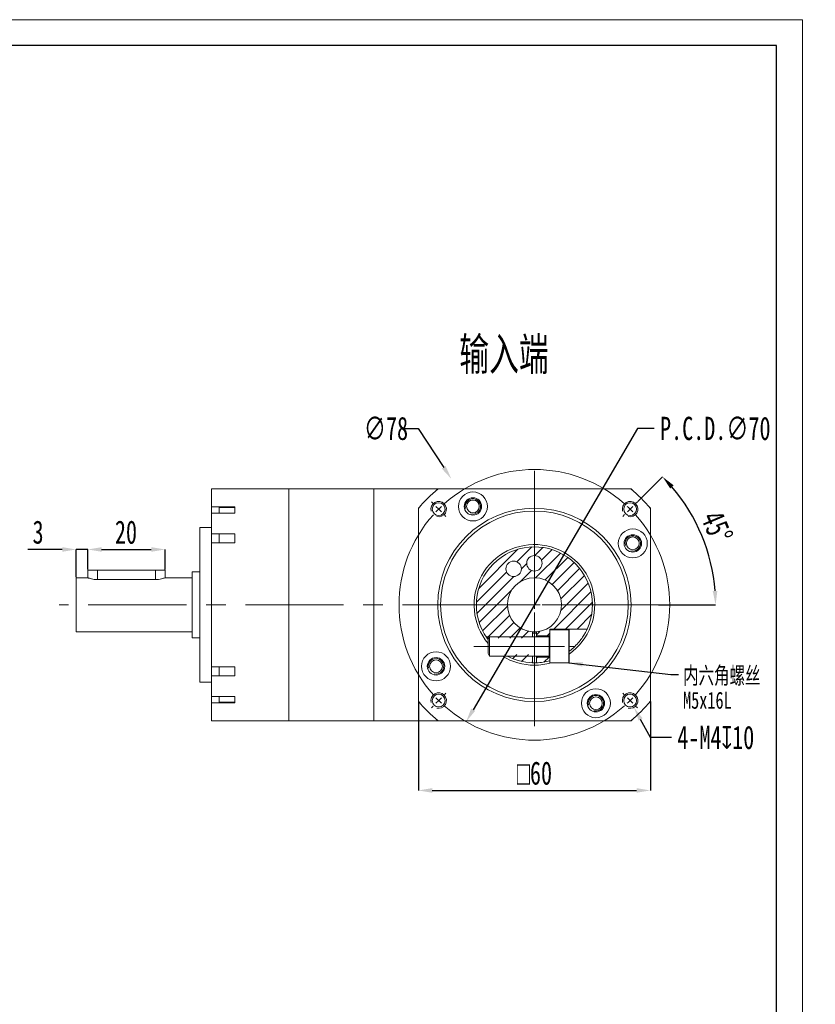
# Model space of a CAD drawing. Header units: millimetres. Extents: x 0 to 283, y 0 to 199.
# Tile 4 of 4: x 180 to 283, y 71 to 199. Entities that reach past the tile are written whole.
import ezdxf

# ---------------------------------------------------------------- set-up
doc = ezdxf.new("R2010")
doc.units = ezdxf.units.MM
doc.linetypes.add('CENTER2', pattern=[28.575, 19.05, -3.175, 3.175, -3.175])
doc.linetypes.add('CENTERX2', pattern=[20.32, 12.7, -2.54, 2.54, -2.54])
doc.layers.add('3中心线层', color=1, linetype='CENTER2')
for name, color, linetype, lineweight in [('SLD-0', 7, 'Continuous', 18), ('图框_外框线', 7, 'Continuous', 18), ('尺寸线层', 3, 'Continuous', 18)]:
    doc.layers.add(name, color=color, linetype=linetype, lineweight=lineweight)
doc.styles.add('SLDTEXTSTYLE0', font='txt', dxfattribs={"width": 0.7})
doc.styles.add('SLDTEXTSTYLE2', font='txt', dxfattribs={"width": 0.7})
doc.dimstyles.new('SLDDIMSTYLE0', dxfattribs={"dimtxt": 3, "dimasz": 1.8, "dimexe": 0, "dimexo": 0.0625, "dimgap": 0.75, "dimtad": 0, "dimtih": 1, "dimtoh": 1, "dimlfac": 2, "dimrnd": 1e-09, "dimzin": 12, "dimdsep": 46, "dimtxsty": 'SLDTEXTSTYLE2', "dimsah": 1, "dimcen": 0, "dimadec": 0, "dimazin": 3, "dimtfac": 1, "dimtmove": 0, "dimatfit": 3, "dimfxl": 1, "dimfrac": 2, "dimtolj": 1, "dimtzin": 12, "dimarcsym": 0})
doc.dimstyles.new('SLDDIMSTYLE1', dxfattribs={"dimtxt": 3, "dimasz": 1.8, "dimexe": 0, "dimexo": 0.0625, "dimgap": 0.75, "dimtad": 0, "dimtih": 1, "dimtoh": 1, "dimlfac": 2, "dimrnd": 1e-09, "dimzin": 12, "dimdsep": 46, "dimtxsty": 'SLDTEXTSTYLE2', "dimsah": 1, "dimcen": 0, "dimadec": 0, "dimazin": 3, "dimtfac": 1, "dimtofl": 0, "dimtmove": 0, "dimatfit": 3, "dimfxl": 1, "dimfrac": 2, "dimtolj": 1, "dimtzin": 12, "dimarcsym": 0})
doc.dimstyles.new('SLDDIMSTYLE10', dxfattribs={"dimtxt": 0.18, "dimasz": 1.8, "dimexe": 0, "dimexo": 0.0625, "dimgap": 0, "dimtad": 0, "dimtih": 1, "dimtoh": 1, "dimdec": 0, "dimrnd": 1e-09, "dimzin": 0, "dimdsep": 46, "dimtxsty": 'Standard', "dimsah": 1, "dimcen": 0.09, "dimadec": 0, "dimazin": 0, "dimtfac": 1.8, "dimtdec": 0, "dimtofl": 0, "dimtmove": 0, "dimatfit": 3, "dimfxl": 1, "dimfrac": 2, "dimtolj": 1, "dimtzin": 0, "dimarcsym": 0})
doc.dimstyles.new('SLDDIMSTYLE3', dxfattribs={"dimtxt": 3, "dimasz": 1.8, "dimexe": 0, "dimexo": 0.0625, "dimgap": 0.75, "dimtad": 1, "dimlfac": 2, "dimrnd": 1e-09, "dimzin": 12, "dimdsep": 46, "dimtxsty": 'SLDTEXTSTYLE2', "dimcen": 0.09, "dimdle": 3.6, "dimadec": 0, "dimazin": 3, "dimtfac": 1, "dimtofl": 0, "dimtmove": 0, "dimatfit": 3, "dimfxl": 1, "dimfrac": 2, "dimtolj": 1, "dimarcsym": 0})
doc.dimstyles.new('SLDDIMSTYLE5', dxfattribs={"dimtxt": 3, "dimasz": 1.8, "dimexe": 0, "dimexo": 0.0625, "dimgap": 0.75, "dimtad": 1, "dimlfac": 2, "dimrnd": 1e-09, "dimzin": 12, "dimdsep": 46, "dimtxsty": 'SLDTEXTSTYLE2', "dimsah": 1, "dimcen": 0.09, "dimadec": 0, "dimazin": 3, "dimtfac": 1, "dimtmove": 0, "dimatfit": 0, "dimfxl": 1, "dimfrac": 2, "dimtolj": 1, "dimtzin": 12, "dimarcsym": 0})
doc.dimstyles.new('SLDDIMSTYLE8', dxfattribs={"dimtxt": 3, "dimasz": 1.8, "dimexe": 0, "dimexo": 0.0625, "dimgap": 0.75, "dimtad": 0, "dimtih": 1, "dimtoh": 1, "dimlfac": 2, "dimrnd": 1e-09, "dimzin": 12, "dimdsep": 46, "dimtxsty": 'SLDTEXTSTYLE2', "dimsah": 1, "dimcen": 0, "dimadec": 0, "dimazin": 3, "dimtfac": 1, "dimtofl": 0, "dimtmove": 0, "dimatfit": 3, "dimfxl": 1, "dimfrac": 2, "dimtolj": 1, "dimtzin": 12, "dimarcsym": 0})
doc.dimstyles.new('SLDDIMSTYLE9', dxfattribs={"dimtxt": 3, "dimasz": 1.8, "dimexe": 0, "dimexo": 0.0625, "dimgap": 0.75, "dimtad": 1, "dimdec": 4, "dimlfac": 2, "dimzin": 12, "dimdsep": 46, "dimtxsty": 'SLDTEXTSTYLE2', "dimsah": 1, "dimcen": 0.09, "dimazin": 3, "dimtfac": 1, "dimtofl": 0, "dimtmove": 0, "dimatfit": 3, "dimfxl": 1, "dimfrac": 2, "dimtolj": 1, "dimtzin": 12, "dimarcsym": 0})
pattern_1 = [(45, (-7.6883, -12.4113), (-0.7483547, 0.7483547), [])]

# ---------------------------------------------------------------- blocks, each defined once
blk = doc.blocks.new('*D97')
at = {"layer": 'Defpoints', "color": 0}
for p in [(255.18, 138.16), (237.53, 107.94)]:
    blk.add_point(p, dxfattribs=at)
at = {"layer": '尺寸线层', "color": 0, "lineweight": -2}
for p, q in [((259.68, 145.87), (238.44, 109.49)), ((261.85, 145.87), (259.68, 145.87))]:
    blk.add_line(p, q, dxfattribs=at)
at = {"layer": '尺寸线层', "color": 0}
blk.add_solid([(238.18, 109.64), (238.7, 109.34), (237.53, 107.94)], dxfattribs=at)
at = {"layer": '尺寸线层', "color": 0, "insert": (262.6, 147.37), "char_height": 3, "attachment_point": 1, "style": 'SLDTEXTSTYLE2'}
blk.add_mtext('\\A1;P.C.D.∅70', dxfattribs=at)
blk = doc.blocks.new('*D98')
at = {"layer": 'Defpoints', "color": 0}
for p in [(235.62, 139.33), (257.09, 106.77)]:
    blk.add_point(p, dxfattribs=at)
at = {"layer": '尺寸线层', "color": 0, "lineweight": -2}
for p, q in [((229.3, 145.87), (231.31, 145.87)), ((231.31, 145.87), (234.63, 140.83))]:
    blk.add_line(p, q, dxfattribs=at)
at = {"layer": '尺寸线层', "color": 0}
blk.add_solid([(234.38, 140.67), (234.88, 141), (235.62, 139.33)], dxfattribs=at)
at = {"layer": '尺寸线层', "color": 0, "insert": (224.31, 147.37), "char_height": 3, "attachment_point": 1, "style": 'SLDTEXTSTYLE2'}
blk.add_mtext('\\A1;∅78', dxfattribs=at)
blk = doc.blocks.new('*D99')
at = {"layer": 'Defpoints', "color": 0}
for p in [(259.67, 136.36), (257.8, 134.49), (268.98, 129.11), (184.9, 123.05), (262.34, 123.05)]:
    blk.add_point(p, dxfattribs=at)
at = {"layer": '尺寸线层', "color": 0, "lineweight": -2}
for p, q in [((259.71, 136.41), (262.92, 139.61)), ((262.4, 123.05), (269.78, 123.05))]:
    blk.add_line(p, q, dxfattribs=at)
blk.add_arc((246.36, 123.05), 23.42, 4.404, 40.596, dxfattribs=at)
at = {"layer": '尺寸线层', "color": 0}
for points in [[(264.36, 138.5), (263.92, 138.09), (262.92, 139.61)], [(269.41, 124.84), (270.01, 124.86), (269.78, 123.05)]]:
    blk.add_solid(points, dxfattribs=at)
at = {"layer": '尺寸线层', "color": 0, "insert": (270.59, 135.51), "char_height": 3, "attachment_point": 1, "rotation": 293.0044, "style": 'SLDTEXTSTYLE2'}
blk.add_mtext('\\A1;45%%d', dxfattribs=at)
blk = doc.blocks.new('*D100')
at = {"layer": 'Defpoints', "color": 0}
for p in [(258.25, 111.55), (259.22, 109.8)]:
    blk.add_point(p, dxfattribs=at)
at = {"layer": '尺寸线层', "color": 0, "lineweight": -2}
for p, q in [((261.38, 105.91), (260.09, 108.23)), ((264.08, 105.91), (261.38, 105.91))]:
    blk.add_line(p, q, dxfattribs=at)
at = {"layer": '尺寸线层', "color": 0}
blk.add_solid([(260.35, 108.37), (259.83, 108.08), (259.22, 109.8)], dxfattribs=at)
at = {"layer": '尺寸线层', "color": 0, "insert": (264.83, 107.41), "char_height": 3, "attachment_point": 1, "style": 'SLDTEXTSTYLE2'}
blk.add_mtext('\\A1;4-M4{\\fGDT;x}10', dxfattribs=at)
blk = doc.blocks.new('*D101')
at = {"layer": 'Defpoints', "color": 0}
for p in [(187.11, 130.21), (188.61, 127.55), (187.11, 126.55)]:
    blk.add_point(p, dxfattribs=at)
at = {"layer": '尺寸线层', "color": 0, "lineweight": -2}
for p, q in [((185.31, 130.21), (180.87, 130.21)), ((187.11, 126.61), (187.11, 130.21)), ((188.61, 130.21), (187.11, 130.21)), ((188.61, 127.61), (188.61, 130.21)), ((190.41, 130.21), (192.21, 130.21))]:
    blk.add_line(p, q, dxfattribs=at)
at = {"layer": '尺寸线层', "color": 0}
for points in [[(185.31, 129.91), (185.31, 130.51), (187.11, 130.21)], [(190.41, 130.51), (190.41, 129.91), (188.61, 130.21)]]:
    blk.add_solid(points, dxfattribs=at)
at = {"layer": '尺寸线层', "color": 0, "insert": (182.19, 133.96), "char_height": 3, "attachment_point": 2, "style": 'SLDTEXTSTYLE2'}
blk.add_mtext('\\A1;3', dxfattribs=at)
blk = doc.blocks.new('*D102')
at = {"layer": 'Defpoints', "color": 0}
for p in [(198.61, 130.21), (188.61, 127.55), (198.61, 127.55)]:
    blk.add_point(p, dxfattribs=at)
at = {"layer": '尺寸线层', "color": 0, "lineweight": -2}
for p, q in [((188.61, 127.61), (188.61, 130.21)), ((190.41, 130.21), (196.81, 130.21)), ((198.61, 127.61), (198.61, 130.21))]:
    blk.add_line(p, q, dxfattribs=at)
at = {"layer": '尺寸线层', "color": 0}
for points in [[(190.41, 130.51), (190.41, 129.91), (188.61, 130.21)], [(196.81, 129.91), (196.81, 130.51), (198.61, 130.21)]]:
    blk.add_solid(points, dxfattribs=at)
at = {"layer": '尺寸线层', "color": 0, "insert": (193.55, 133.96), "char_height": 3, "attachment_point": 2, "style": 'SLDTEXTSTYLE2'}
blk.add_mtext('\\A1;20', dxfattribs=at)
blk = doc.blocks.new('*D103')
at = {"layer": 'Defpoints', "color": 0}
for p in [(231.36, 110.59), (261.36, 110.59), (261.36, 99.05)]:
    blk.add_point(p, dxfattribs=at)
at = {"layer": '尺寸线层', "color": 0, "lineweight": -2}
for p, q in [((231.36, 110.53), (231.36, 99.05)), ((261.36, 110.53), (261.36, 99.05)), ((233.16, 99.05), (259.56, 99.05))]:
    blk.add_line(p, q, dxfattribs=at)
at = {"layer": '尺寸线层', "color": 0}
for points in [[(233.16, 99.35), (233.16, 98.75), (231.36, 99.05)], [(259.56, 98.75), (259.56, 99.35), (261.36, 99.05)]]:
    blk.add_solid(points, dxfattribs=at)
at = {"layer": '尺寸线层', "color": 0, "insert": (246.36, 102.8), "char_height": 3, "attachment_point": 2, "style": 'SLDTEXTSTYLE2'}
blk.add_mtext('\\A1;{\\fGDT;o}60', dxfattribs=at)
blk = doc.blocks.new('SW_NOTE_3')
at = {"layer": 'SLD-0', "color": 0, "char_height": 2.2, "attachment_point": 1}
for s, insert, style in [('内六角螺丝', (0.57, 0.97), 'SLDTEXTSTYLE0'), ('M5x16L', (0.57, -2.23), 'SLDTEXTSTYLE2')]:
    blk.add_mtext(s, dxfattribs=dict(at, insert=insert, style=style))
blk = doc.blocks.new('SW_CENTERMARKSYMBOL_1')
at = {"layer": 'SLD-0', "color": 0}
for p, q in [((-0.71, 0.71), (-0.94, 0.94)), ((0, 0), (-0.35, 0.35)), ((0, 0), (0.35, -0.35)), ((12.37, -11.37), (12.37, 0.5)), ((24.75, 0), (24.4, -0.35)), ((24.75, 0), (25.1, 0.35)), ((25.46, 0.71), (25.69, 0.94)), ((0.71, -0.71), (0.94, -0.94)), ((24.04, -0.71), (23.81, -0.94)), ((11.37, -12.37), (-0.5, -12.37)), ((12.37, -12.37), (11.87, -12.37)), ((12.37, -12.37), (12.37, -11.87)), ((12.37, -12.37), (12.37, -12.87)), ((12.37, -12.37), (12.87, -12.37)), ((13.37, -12.37), (25.25, -12.37)), ((12.37, -13.37), (12.37, -25.25)), ((0.71, -24.04), (0.94, -23.81)), ((24.04, -24.04), (23.81, -23.81)), ((-0.71, -25.46), (-0.94, -25.69)), ((0, -24.75), (-0.35, -25.1)), ((0, -24.75), (0.35, -24.4)), ((24.75, -24.75), (24.4, -24.4)), ((24.75, -24.75), (25.1, -25.1)), ((25.46, -25.46), (25.69, -25.69))]:
    blk.add_line(p, q, dxfattribs=at)
for start, end in [(48.274, 131.726), (133.363, 135), (45, 46.637), (43.363, 45), (138.274, 221.726), (135, 136.637), (318.274, 41.726), (223.363, 225), (225, 226.637), (228.274, 311.726), (313.363, 315), (315, 316.637)]:
    blk.add_arc((12.37, -12.37), 17.5, start, end, dxfattribs=at)

msp = doc.modelspace()

# ---------------------------------------------------------------- hatches: boundary and pattern name
at = {"linetype": 'Continuous', "lineweight": 0}
h = msp.add_hatch(dxfattribs=at)
h.set_pattern_fill('ANSI31', scale=0.333333, style=0)
h.set_pattern_definition(pattern_1)
edge = h.paths.add_edge_path(flags=0)
edge.add_line((248.357671, 119.049971), (248.357671, 119.924971))
edge.add_line((248.357671, 119.924971), (253.175616, 119.924971))
edge.add_arc((246.357671, 123.049971), 7.5, 335.37568165, 575.21643363)
edge.add_line((240.230325, 118.724971), (246.107671, 118.724971))
edge.add_line((246.107671, 118.724971), (246.107671, 119.558911))
edge.add_arc((246.357671, 123.049971), 3.5, -85.90395624, 265.90395624, ccw=False)
edge.add_line((246.607671, 119.558911), (246.607671, 119.049971))
edge.add_line((246.607671, 119.049971), (248.357671, 119.049971))
edge = h.paths.add_edge_path(flags=0)
edge.add_arc((243.670171, 127.704857), 1, 0, 360)
edge = h.paths.add_edge_path(flags=0)
edge.add_arc((246.357671, 128.424971), 1, 0, 360)
h = msp.add_hatch(dxfattribs=at)
h.set_pattern_fill('ANSI31', scale=0.333333, style=0)
h.set_pattern_definition(pattern_1)
edge = h.paths.add_edge_path(flags=0)
edge.add_arc((246.357671, 123.049971), 7.5, 238.94435158, 268.08978683)
edge.add_line((246.107671, 115.554138), (246.107671, 116.624971))
edge.add_line((246.107671, 116.624971), (242.488644, 116.624971))
h = msp.add_hatch(dxfattribs=at)
h.set_pattern_fill('ANSI31', scale=0.333333, style=0)
h.set_pattern_definition(pattern_1)
edge = h.paths.add_edge_path(flags=0)
edge.add_arc((246.357671, 123.049971), 7.5, 271.91021317, 285.46600995)
edge.add_line((248.357671, 115.821554), (248.357671, 116.299971))
edge.add_line((248.357671, 116.299971), (246.607671, 116.299971))
edge.add_line((246.607671, 116.299971), (246.607671, 115.554138))

# ---------------------------------------------------------------- linework, layer by layer
at = {"color": 7, "linetype": 'Continuous', "lineweight": 15}
for p, q in [((214.607671, 138.049971), (204.607671, 138.049971)), ((204.607671, 135.733935), (204.607671, 138.049971)), ((225.607671, 138.049971), (214.607671, 138.049971)), ((214.607671, 138.049971), (214.607671, 134.876009)), ((214.607671, 108.049971), (214.607671, 138.049971)), ((233.857671, 138.049971), (225.607671, 138.049971)), ((225.607671, 108.049971), (225.607671, 138.049971)), ((225.607671, 138.049971), (225.607671, 134.876009)), ((233.857671, 138.049971), (233.638448, 137.830747)), ((233.897735, 138.049971), (258.817607, 138.049971)), ((259.076895, 137.830747), (258.857671, 138.049971)), ((204.607671, 135.733935), (207.607671, 135.733935)), ((204.607671, 134.912554), (204.607671, 135.733935)), ((207.607671, 135.653735), (205.607671, 135.653735)), ((205.607671, 135.653735), (205.607671, 134.912554)), ((207.607671, 135.337251), (207.607671, 135.733935)), ((207.607671, 134.912554), (207.607671, 135.337251)), ((231.576895, 135.769194), (231.357671, 135.549971)), ((231.357671, 110.590035), (231.357671, 135.509906)), ((261.357671, 135.549971), (261.138448, 135.769194)), ((261.357671, 135.509906), (261.357671, 110.590035)), ((204.607671, 132.230336), (204.607671, 134.912554)), ((207.607671, 134.912554), (204.607671, 134.912554)), ((214.607671, 134.876009), (214.607671, 108.049971)), ((225.607671, 134.876009), (225.607671, 108.049971)), ((204.607671, 133.049971), (203.107671, 133.049971)), ((203.107671, 113.049971), (203.107671, 133.049971)), ((204.607671, 132.230336), (207.607671, 132.230336)), ((204.607671, 131.057283), (204.607671, 132.230336)), ((205.607671, 132.230336), (205.607671, 131.057283)), ((207.607671, 131.653617), (207.607671, 132.230336)), ((207.607671, 131.057283), (207.607671, 131.653617)), ((204.607671, 115.042658), (204.607671, 131.057283)), ((207.607671, 131.057283), (204.607671, 131.057283)), ((188.607671, 127.549971), (188.607671, 126.549971)), ((188.607671, 127.549971), (189.857671, 127.549971)), ((189.857671, 127.549971), (197.357671, 127.549971)), ((197.357671, 127.549971), (198.607671, 127.549971)), ((198.607671, 126.549971), (198.607671, 127.549971)), ((188.607671, 126.549971), (187.107671, 126.549971)), ((187.107671, 119.549971), (187.107671, 126.549971)), ((197.357671, 126.319145), (189.857671, 126.319145)), ((202.107671, 126.549971), (198.607671, 126.549971)), ((203.107671, 127.299971), (202.107671, 127.299971)), ((202.107671, 118.799971), (202.107671, 127.299971)), ((248.357671, 119.924971), (253.175616, 119.924971)), ((248.357671, 119.799971), (248.357671, 119.924971)), ((250.807671, 119.799971), (248.357671, 119.799971)), ((248.357671, 119.799971), (248.357671, 119.51404)), ((250.857671, 119.749971), (250.857671, 115.599971)), ((187.107671, 119.549971), (202.107671, 119.549971)), ((202.107671, 118.799971), (203.107671, 118.799971)), ((240.230325, 118.724971), (240.442195, 118.724971)), ((240.557665, 118.924971), (240.357671, 118.578571)), ((240.357671, 118.578571), (240.357671, 118.456986)), ((240.357671, 118.456986), (240.357671, 116.771371)), ((248.257671, 118.924971), (240.557665, 118.924971)), ((240.557665, 118.924971), (240.557665, 118.756776)), ((240.557665, 118.756776), (240.557665, 116.424971)), ((246.107671, 118.924971), (246.107671, 119.558911)), ((246.107671, 119.408542), (246.607671, 119.408542)), ((246.607671, 119.558911), (246.607671, 119.049971)), ((246.607671, 119.049971), (248.357671, 119.049971)), ((246.607671, 118.924971), (246.607671, 119.049971)), ((248.357671, 119.51404), (248.357671, 115.549971)), ((240.357671, 116.771371), (240.557665, 116.424971)), ((240.557665, 116.424971), (248.257671, 116.424971)), ((246.107671, 115.554138), (246.107671, 116.424971)), ((246.607671, 116.299971), (246.607671, 116.424971)), ((248.357671, 116.299971), (246.607671, 116.299971)), ((246.607671, 116.299971), (246.607671, 115.554138)), ((207.607671, 115.042658), (204.607671, 115.042658)), ((204.607671, 115.042658), (204.607671, 113.869605)), ((205.607671, 113.869605), (205.607671, 115.042658)), ((207.607671, 114.446324), (207.607671, 115.042658)), ((248.357671, 115.549971), (250.807671, 115.549971)), ((204.607671, 111.187387), (204.607671, 113.869605)), ((204.607671, 113.869605), (207.607671, 113.869605)), ((207.607671, 113.869605), (207.607671, 114.446324)), ((203.107671, 113.049971), (204.607671, 113.049971)), ((207.607671, 111.187387), (204.607671, 111.187387)), ((204.607671, 111.187387), (204.607671, 110.366007)), ((205.607671, 110.446206), (205.607671, 111.187387)), ((207.607671, 110.76269), (207.607671, 111.187387)), ((204.607671, 108.049971), (204.607671, 110.366007)), ((204.607671, 110.366007), (207.607671, 110.366007)), ((205.607671, 110.446206), (207.607671, 110.446206)), ((207.607671, 110.366007), (207.607671, 110.76269)), ((231.357671, 110.549971), (231.576895, 110.330747)), ((261.138448, 110.330747), (261.357671, 110.549971)), ((233.638448, 108.269194), (233.857671, 108.049971)), ((258.857671, 108.049971), (259.076895, 108.269194)), ((204.607671, 108.049971), (214.607671, 108.049971)), ((214.607671, 108.049971), (225.607671, 108.049971)), ((225.607671, 108.049971), (233.857671, 108.049971)), ((258.817607, 108.049971), (233.897735, 108.049971))]:
    msp.add_line(p, q, dxfattribs=at)
at = {"color": 8, "linetype": 'Continuous', "lineweight": 15}
for p, q in [((189.857671, 127.549971), (189.857671, 126.319145)), ((197.357671, 127.549971), (197.357671, 126.319145)), ((250.807671, 115.549971), (250.807671, 119.799971)), ((248.257671, 118.924971), (248.257671, 118.756776)), ((248.257671, 118.756776), (248.257671, 116.424971)), ((251.58829, 117.674971), (250.857671, 117.674971))]:
    msp.add_line(p, q, dxfattribs=at)
at = {"color": 7, "linetype": 'Continuous', "lineweight": 15, "flags": 128}
for points in [[(246.607671, 119.558911), (246.357671, 119.549971), (246.107671, 119.558911)], [(246.112824, 115.553968), (246.357671, 115.549971), (246.607671, 115.554138)]]:
    msp.add_lwpolyline(points, dxfattribs=at)
at = {"color": 7, "linetype": 'Continuous', "lineweight": 15}
for centre, radius in [((238.408882, 135.770692), 1.875), ((233.983303, 135.424339), 0.825), ((238.408882, 135.770692), 1.125), ((238.408882, 135.770692), 0.825), ((258.73204, 135.424339), 0.825), ((246.357671, 123.049971), 12.5), ((246.357671, 123.049971), 12.125), ((259.078393, 130.99876), 1.875), ((259.078393, 130.99876), 1.125), ((259.078393, 130.99876), 0.825), ((243.670171, 127.704857), 1), ((246.357671, 128.424971), 1), ((233.63695, 115.101182), 1.875), ((233.63695, 115.101182), 1.125), ((233.63695, 115.101182), 0.825), ((254.30646, 110.329249), 1.875), ((233.983303, 110.675602), 0.825), ((254.30646, 110.329249), 1.125), ((254.30646, 110.329249), 0.825), ((258.73204, 110.675602), 0.825)]:
    msp.add_circle(centre, radius, dxfattribs=at)
for centre, radius, start, end in [((246.357671, 123.049971), 19.5, 129.71513723, 140.28486277), ((246.357671, 123.049971), 19.5, 39.71513723, 50.28486277), ((246.357671, 123.049971), 7.8, 305.23441798, 219.71513723), ((246.357671, 123.049971), 7.5, 335.37568165, 215.21643363), ((246.357671, 123.049971), 3.5, 274.09604376, 265.90395624), ((250.807671, 119.749971), 0.05, 0, 90), ((248.257671, 119.024971), 0.1, 270, 0), ((246.357671, 123.049971), 7.5, 306.86989765, 314.22004443), ((246.357671, 123.049971), 7.8, 238.14201621, 270), ((246.357671, 123.049971), 7.5, 242.04711341, 268.08978683), ((248.257671, 116.324971), 0.1, 0, 90), ((246.357671, 123.049971), 7.8, 270, 285.94236861), ((246.357671, 123.049971), 7.5, 271.91021317, 285.46600995), ((250.807671, 115.599971), 0.05, 270, 0), ((246.357671, 123.049971), 19.5, 219.71513723, 230.28486277), ((246.357671, 123.049971), 19.5, 309.71513723, 320.28486277)]:
    msp.add_arc(centre, radius, start, end, dxfattribs=at)
for points, knots in [([(189.857671, 126.319145), (189.722259, 126.324209), (189.451653, 126.334329), (189.087112, 126.404405), (188.802347, 126.4825), (188.628549, 126.542428), (188.623226, 126.544425), (188.621014, 126.545255)], [0, 0, 0, 0, 0.2053621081, 0.4103943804, 0.6238425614, 0.8436625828, 1, 1, 1, 1]), ([(198.594329, 126.545255), (198.598346, 126.546673), (198.617168, 126.553318), (198.518964, 126.518215), (198.308013, 126.451232), (197.97924, 126.371194), (197.640251, 126.324602), (197.426871, 126.320481), (197.357671, 126.319145)], [0, 0, 0, 0, 0.0546699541, 0.2560968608, 0.4604397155, 0.6757232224, 0.8948354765, 1, 1, 1, 1]), ([(253.175616, 119.924971), (253.174013, 119.921479), (253.168446, 119.909353), (253.095148, 119.750294), (252.902561, 119.375159), (252.586922, 118.856188), (252.148864, 118.256221), (251.777421, 117.871077), (251.58829, 117.674971)], [0, 0, 0, 0, 0.0699196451, 0.2428303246, 0.4169880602, 0.5975355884, 0.7950744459, 1, 1, 1, 1]), ([(240.357671, 118.550353), (240.35496, 118.553843), (240.29542, 118.63047), (240.246125, 118.703374), (240.234761, 118.718906), (240.230325, 118.724971)], [0, 0, 0, 0, 0.0282652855, 0.6206078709, 1, 1, 1, 1])]:
    msp.add_open_spline(points, degree=3, knots=knots, dxfattribs=at)
at = {"layer": '3中心线层', "linetype": 'CENTERX2', "lineweight": 0}
for p, q in [((246.357671, 140.39661), (246.357671, 106.108079)), ((262.335979, 123.049971), (184.897836, 123.049971))]:
    msp.add_line(p, q, dxfattribs=at)
at = {"layer": 'SLD-0'}
for p, q in [((246.107671, 118.924971), (240.093936, 118.924971)), ((246.107671, 116.424971), (242.842081, 116.424971))]:
    msp.add_line(p, q, dxfattribs=at)
at = {"layer": 'SLD-0', "linetype": 'CENTERX2', "lineweight": 0}
msp.add_line((238.532666, 117.674971), (250.257671, 117.674971), dxfattribs=at)
at = {"layer": 'SLD-0'}
for centre in [(233.983303, 135.424339), (238.408882, 135.770692), (258.73204, 135.424339), (259.078393, 130.99876), (233.63695, 115.101182), (233.983303, 110.675602), (254.30646, 110.329249), (258.73204, 110.675602)]:
    msp.add_arc(centre, 1, 255, 195, dxfattribs=at)
at = {"layer": '图框_外框线', "color": 3}
msp.add_lwpolyline([(0, 0), (281.013922, 0), (281.013922, 198.716987), (0, 198.716987)], close=True, dxfattribs=at)
at = {"layer": '图框_外框线', "color": 3, "lineweight": 25}
msp.add_lwpolyline([(16.727019, 3.345404), (277.668518, 3.345404), (277.668518, 195.371584), (16.727019, 195.371584)], close=True, dxfattribs=at)

# ---------------------------------------------------------------- block references
at = {"layer": '3中心线层'}
msp.add_blockref('SW_CENTERMARKSYMBOL_1', (233.983303, 135.424339), dxfattribs=at)
at = {"layer": '尺寸线层'}
msp.add_blockref('SW_NOTE_3', (265.003412, 114.046286), dxfattribs=at)

# ---------------------------------------------------------------- texts
at = {"layer": 'SLD-0', "insert": (236.647775, 157.601221), "char_height": 4.2333333, "attachment_point": 1, "style": 'SLDTEXTSTYLE0'}
msp.add_mtext('输入端', dxfattribs=at)

# ---------------------------------------------------------------- dimensions: what is measured, and where the dimension line sits
at = {"layer": '尺寸线层'}
dim = msp.add_diameter_dim_2p(p1=(257.093591, 106.771456), p2=(235.621752, 139.328485), dimstyle='SLDDIMSTYLE8', dxfattribs=at)
dim.commit()
dim.dimension.update_dxf_attribs({"geometry": '*D98', "text_midpoint": (226.431404, 145.865984), "dimtype": 163})
dim = msp.add_diameter_dim_2p(p1=(255.181621, 138.162479), p2=(237.533721, 107.937462), text='P.C.D.<>', dimstyle='SLDDIMSTYLE0', dxfattribs=at)
dim.commit()
dim.dimension.update_dxf_attribs({"geometry": '*D97', "text_midpoint": (269.251082, 145.865984), "dimtype": 163})
dim = msp.add_angular_dim_2l(base=(268.983126, 129.112443), line1=((259.668956, 136.361256), (257.795123, 134.487423)), line2=((262.335979, 123.049971), (184.897836, 123.049971)), dimstyle='SLDDIMSTYLE9', dxfattribs=at)
dim.commit()
dim.dimension.update_dxf_attribs({"geometry": '*D99', "text_midpoint": (267.918504, 132.203948), "dimtype": 162})
dim = msp.add_linear_dim(base=(187.107671, 130.209161), p1=(188.607671, 127.549971), p2=(187.107671, 126.549971), angle=0, dimstyle='SLDDIMSTYLE5', dxfattribs=at)
dim.commit()
dim.dimension.update_dxf_attribs({"geometry": '*D101', "text_midpoint": (182.188677, 130.209161), "dimtype": 160})
dim = msp.add_linear_dim(base=(198.607671, 130.209161), p1=(188.607671, 127.549971), p2=(198.607671, 127.549971), dimstyle='SLDDIMSTYLE3', dxfattribs=at)
dim.commit()
dim.dimension.update_dxf_attribs({"geometry": '*D102', "text_midpoint": (193.553493, 130.209161), "dimtype": 160})
dim = msp.add_diameter_dim_2p(p1=(258.24635, 111.549733), p2=(259.21773, 109.801471), text='4-M<>{\\fGDT;x}10', dimstyle='SLDDIMSTYLE1', override={"dimpost": '<>'}, dxfattribs=at)
dim.commit()
dim.dimension.update_dxf_attribs({"geometry": '*D100', "text_midpoint": (270.051846, 105.912101), "dimtype": 163})
dim = msp.add_linear_dim(base=(261.357671, 99.049971), p1=(231.357671, 110.590035), p2=(261.357671, 110.590035), text='{\\fGDT;o}<>', dimstyle='SLDDIMSTYLE3', dxfattribs=at)
dim.commit()
dim.dimension.update_dxf_attribs({"geometry": '*D103', "text_midpoint": (246.357671, 99.049971), "dimtype": 160})

# ---------------------------------------------------------------- leaders
msp.add_leader([(250.807671, 115.549971), (264.003412, 114.046286), (265.003412, 114.046286)], dimstyle='SLDDIMSTYLE10', dxfattribs=at)

doc.saveas('drawing.dxf')
